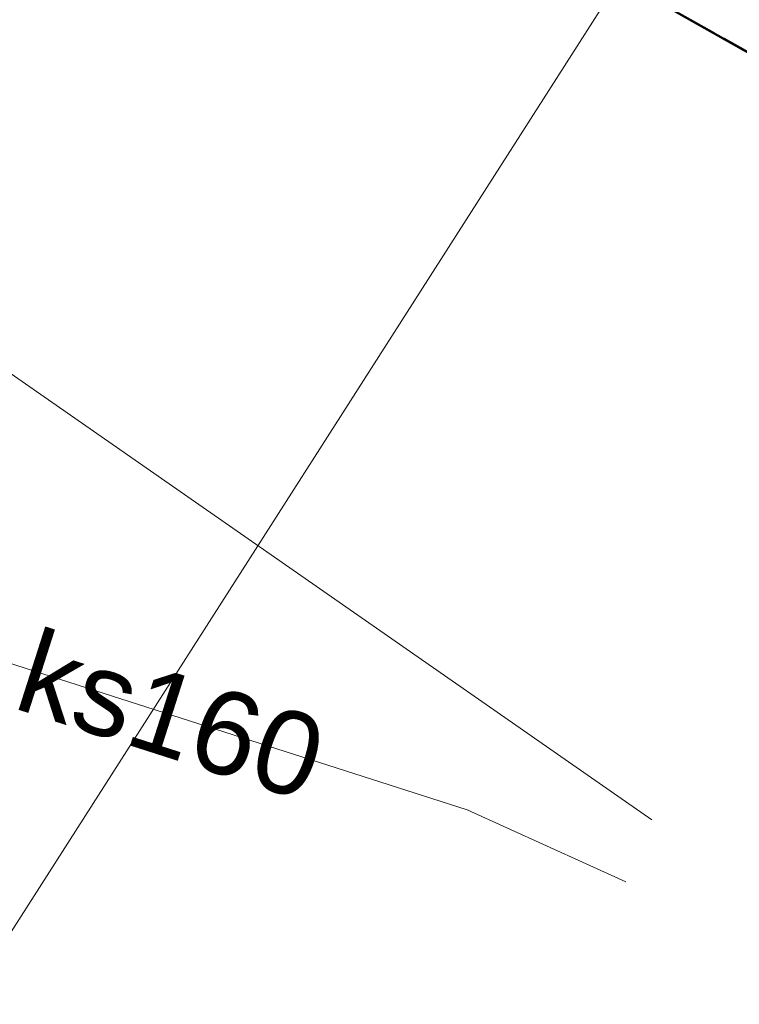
# Model space of a CAD drawing. Header units: millimetres. Extents: x 6505374 to 6517269, y 5595210 to 5612711.
# Tile 136 of 256: x 6513721.49 to 6513727.99, y 5608893.56 to 5608902.44. Entities that reach past the tile are written whole.
import ezdxf
from ezdxf.enums import TextEntityAlignment as Align

# ---------------------------------------------------------------- set-up
doc = ezdxf.new("R2010")
doc.units = ezdxf.units.MM
doc.linetypes.add('EGBB01', pattern=[4, 2, 0, 2])
doc.layers.add('Budynki EGiB', color=18, linetype='Continuous', lineweight=0, true_color=0x0a0909)
doc.layers.add('Przewody kanalizacyjne', color=36, linetype='Continuous', lineweight=0, true_color=0x803300)
doc.layers.add('Przewody wodociągowe', color=5, linetype='Continuous', lineweight=0)
doc.layers.add('Zakres zamówienia', color=2, linetype='Continuous', lineweight=0)
doc.styles.add('DOMYSLNA_CZCIONKA', font='arial.ttf')

msp = doc.modelspace()

# ---------------------------------------------------------------- linework, layer by layer
at = {"layer": 'Budynki EGiB', "color": 7, "linetype": 'Continuous', "lineweight": 50, "true_color": 0xffffff, "flags": 128}
msp.add_lwpolyline([(6513724.19, 5608904.33), (6513730.71, 5608900.65), (6513733.34, 5608904.67), (6513726.76, 5608908.47), (6513724.19, 5608904.33)], close=True, dxfattribs=at)
at = {"layer": 'Budynki EGiB', "color": 18, "linetype": 'EGBB01', "lineweight": 50, "true_color": 0x0a0909, "flags": 128}
msp.add_lwpolyline([(6513724.19, 5608904.33), (6513730.71, 5608900.65), (6513733.34, 5608904.67), (6513726.76, 5608908.47), (6513724.19, 5608904.33)], close=True, dxfattribs=at)
at = {"layer": 'Przewody kanalizacyjne', "color": 36, "linetype": 'Continuous', "lineweight": 18, "true_color": 0x803300, "flags": 128}
msp.add_lwpolyline([(6513718.25, 5608897.64), (6513725.53, 5608895.31), (6513726.96, 5608894.66)], dxfattribs=at)
at = {"layer": 'Przewody wodociągowe', "color": 5, "linetype": 'Continuous', "lineweight": 18, "true_color": 0x0000ff, "flags": 128}
msp.add_lwpolyline([(6513712.45, 5608905.48), (6513727.1975, 5608895.2194)], dxfattribs=at)
at = {"layer": 'Zakres zamówienia', "color": 2, "linetype": 'Continuous', "lineweight": 0, "true_color": 0xffff00, "flags": 128}
msp.add_lwpolyline([(6513712.4295, 5609057.1394), (6513617.8105, 5608995.2728), (6513628.2907, 5608978.8779), (6513613.6379, 5608970.6785), (6513680.8759, 5608846.0993), (6513708.836, 5608874.5412), (6513762.5561, 5608958.563), (6513712.4295, 5609057.1394)], close=True, dxfattribs=at)

# ---------------------------------------------------------------- texts
at = {"layer": 'Przewody kanalizacyjne', "color": 36, "true_color": 0x803300, "style": 'DOMYSLNA_CZCIONKA'}
msp.add_text('ks160', height=0.75, rotation=-17.74753, dxfattribs=at).set_placement((6513722.8585, 5608896.165), align=Align.MIDDLE_CENTER)

doc.saveas('drawing.dxf')
